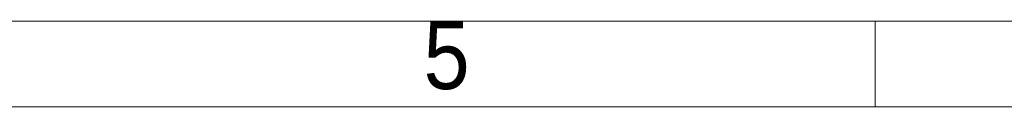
# Paper-space layout 'Hoja4' of a CAD drawing. Header units: millimetres. Extents: x 300 to 16757, y 100 to 11782.
# Tile 3 of 11: x 11510 to 12661, y 100 to 200. Entities that reach past the tile are written whole.
import ezdxf

# ---------------------------------------------------------------- set-up
doc = ezdxf.new("R2010")
doc.units = ezdxf.units.MM
doc.linetypes.add('SLD-Continua', pattern=[0])
doc.styles.add('SLDTEXTSTYLE3', font='GOTHIC.TTF', dxfattribs={"width": 0.913})

psp = doc.layouts.new('Hoja4')

# ---------------------------------------------------------------- linework, layer by layer
at = {"color": 7, "linetype": 'SLD-Continua', "lineweight": 18, "ltscale": 20}
for p, q in [((16620, 200), (400, 200)), ((13020, 200), (12320, 200)), ((12510, 200), (12510, 100)), ((16720, 100), (300, 100))]:
    psp.add_line(p, q, dxfattribs=at)

# ---------------------------------------------------------------- texts
at = {"color": 7, "linetype": 'Continuous', "lineweight": 0, "ltscale": 20, "insert": (12009.201, 200.272), "char_height": 79.375, "attachment_point": 2, "style": 'SLDTEXTSTYLE3'}
psp.add_mtext('5', dxfattribs=at)

doc.saveas('drawing.dxf')
